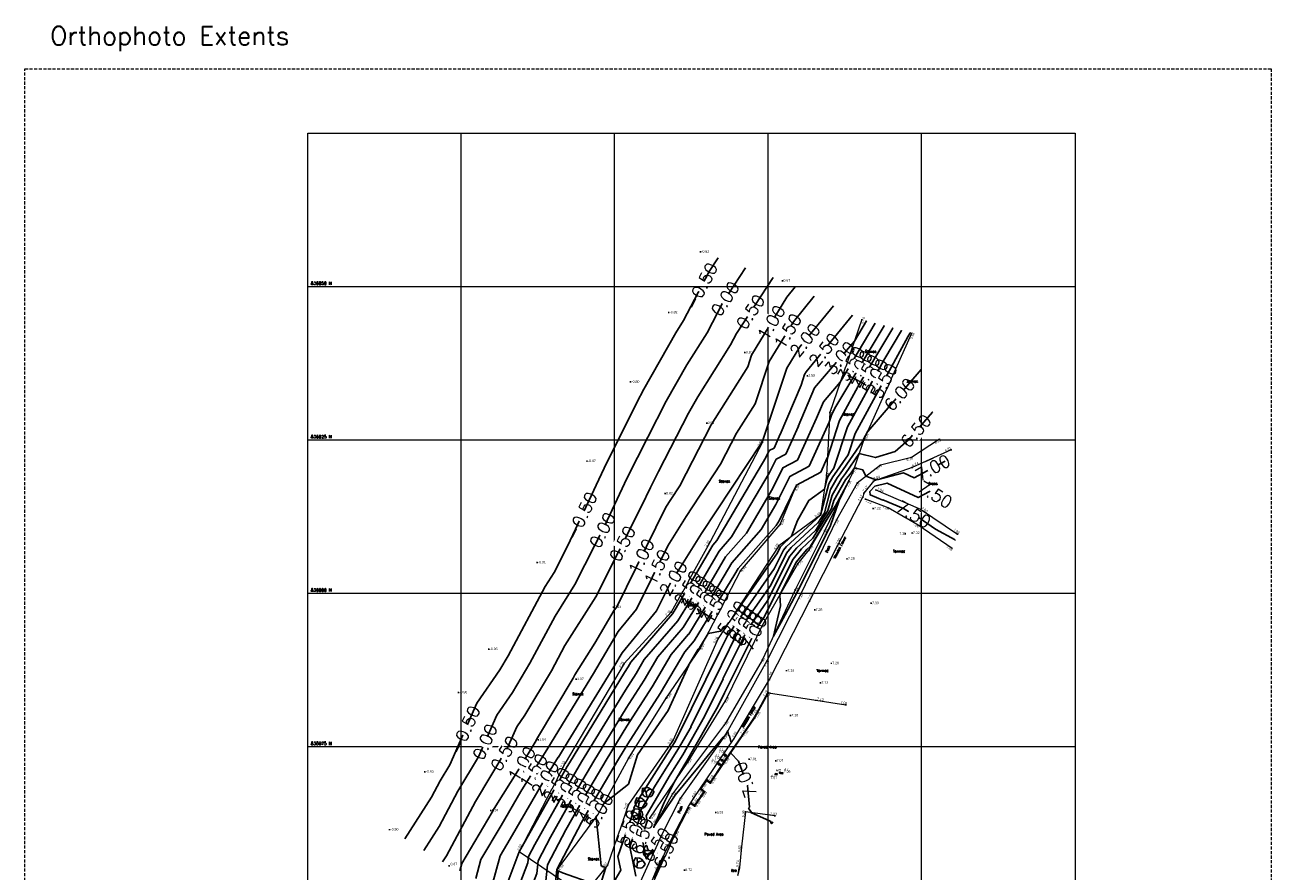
# Model space of a CAD drawing. Header units: metres. Extents: x 560229 to 560896, y 835884 to 837467.
# Tile 2 of 7: x 560229 to 560432, y 835955 to 836093. Entities that reach past the tile are written whole.
import ezdxf
from ezdxf.lldxf.tags import DXFTag

# ---------------------------------------------------------------- set-up
doc = ezdxf.new("R2010")
doc.units = ezdxf.units.M
doc.header["$PDMODE"] = 2
doc.header["$PDSIZE"] = 0.1
doc.linetypes.add('DASHED', pattern=[0.75, 0.5, -0.25])
doc.layers.get('0').update_dxf_attribs({"lineweight": 9})
for name, color, linetype, lineweight in [('Access Junction', 6, 'Continuous', 9), ('Contour_Line', 8, 'Continuous', 9), ('Contour_Text', 8, 'Continuous', 9), ('Elev Surface', 5, 'Continuous', 9), ('Fence', 2, 'Continuous', 9), ('Gate', 2, 'Continuous', 9), ('Grid', 8, 'Continuous', 9), ('Ortho', 7, 'DASHED', 9), ('Path', 7, 'DASHED', 9), ('Surface Change', 8, 'Continuous', 9), ('Text', 7, 'Continuous', 9), ('Topo_Point', 7, 'Continuous', 9), ('Water_Drinkable', 4, 'Continuous', 9)]:
    doc.layers.add(name, color=color, linetype=linetype, lineweight=lineweight)
for name, color, linetype, lineweight, true_color in [('Bank Bottom', 7, 'Continuous', 9, 0xffa500), ('Bank Top', 7, 'Continuous', 9, 0xc7c074), ('Water Main', 4, 'Continuous', 0, 0x00ffff)]:
    doc.layers.add(name, color=color, linetype=linetype, lineweight=lineweight, true_color=true_color)
doc.layers.add('Boulder', color=42, linetype='Continuous')
doc.styles.add('0.3mm', font='micross.ttf', dxfattribs={"height": 0.5})
doc.styles.add('GOST Italic', font='GOST_Common Italic.ttf', dxfattribs={"height": 0.3})
doc.styles.get("Standard").update_dxf_attribs({"font": 'simplex.shx'})
doc.styles.add('titre', font='isocpeui.ttf', dxfattribs={"width": 0.99})
tags = doc.linetypes.add('Dashed 3-1', pattern=[2, 1.5, -0.5]).pattern_tags.tags
tags[6:7] = [DXFTag(74, 4), DXFTag(75, 0), DXFTag(340, '0'), DXFTag(46, 1.0), DXFTag(50, 0.0), DXFTag(44, 0.0), DXFTag(45, 0.0)]
tags[4:5] = [DXFTag(74, 4), DXFTag(75, 0), DXFTag(340, '0'), DXFTag(46, 1.0), DXFTag(50, 0.0), DXFTag(44, 0.0), DXFTag(45, 0.0)]

# ---------------------------------------------------------------- blocks, each defined once
blk = doc.blocks.new('Armstrong Junction-Small Box')
at = {"color": 0}
for p, q in [((-0.5, 0.5), (0.5, 0.5)), ((-0.5, -0.5), (-0.5, 0.5)), ((0.5, 0.5), (0.5, -0.5)), ((0.5, -0.5), (-0.5, -0.5))]:
    blk.add_line(p, q, dxfattribs=at)
blk = doc.blocks.new('WM')
at = {"layer": 'Water_Drinkable', "color": 4}
for p, q in [((-0.14, 0.02), (0.02, 0.14)), ((-0.02, -0.14), (-0.14, 0.02)), ((0.14, -0.02), (-0.14, 0.02)), ((0.02, 0.14), (-0.02, -0.14)), ((0.02, 0.14), (0.14, -0.02)), ((-0.02, -0.14), (0.14, -0.02))]:
    blk.add_line(p, q, dxfattribs=at)
blk = doc.blocks.new('Gate 2')
at = {"layer": 'Gate'}
for p, q in [((0, -0.09), (0, 0.09)), ((0, 0.09), (0.19, 0.09)), ((3.19, 0.09), (0.19, -0.09)), ((0.19, 0.09), (3.19, -0.09)), ((0.19, 0.09), (0.19, -0.09)), ((3.19, 0.09), (3.19, -0.09)), ((3.38, 0.09), (3.19, 0.09)), ((3.38, -0.09), (3.38, 0.09)), ((0.19, -0.09), (0, -0.09)), ((3.19, -0.09), (3.38, -0.09))]:
    blk.add_line(p, q, dxfattribs=at)

msp = doc.modelspace()

# ---------------------------------------------------------------- linework, layer by layer
at = {"layer": 'Bank Top'}
msp.add_lwpolyline([(560337.57, 835965.77), (560338.04, 835965.45), (560339.51, 835967.62), (560338.94, 835968.01)], dxfattribs=at)
at = {"layer": 'Boulder'}
for points in [[(560330.89, 835966.88), (560330.43, 835966.75), (560329.96, 835966.86, -0.192633), (560329.68, 835967.05), (560329.53, 835967.28, -0.166228), (560329.46, 835967.57), (560329.52, 835968.17), (560330.18, 835968.32, -0.185004), (560330.5, 835968.28), (560330.96, 835968.03), (560331.29, 835967.84, -0.365421), (560331.36, 835967.62), (560331.19, 835967.15, -0.237385)], [(560329.48, 835964.99), (560329, 835965.02), (560328.59, 835965.29, -0.192633), (560328.4, 835965.57), (560328.34, 835965.83, -0.166228), (560328.37, 835966.12), (560328.63, 835966.67), (560329.31, 835966.59, -0.185004), (560329.59, 835966.44), (560329.94, 835966.05), (560330.18, 835965.76, -0.365421), (560330.18, 835965.52), (560329.85, 835965.14, -0.237385)], [(560328.43, 835964.84), (560328.9, 835964.81), (560329.31, 835964.54, -0.192633), (560329.5, 835964.26), (560329.56, 835963.99, -0.166228), (560329.53, 835963.7), (560329.28, 835963.16), (560328.6, 835963.24, -0.185004), (560328.31, 835963.39), (560327.97, 835963.78), (560327.73, 835964.07, -0.365421), (560327.73, 835964.3), (560328.05, 835964.68, -0.237385)], [(560331.42, 835958.57), (560331.38, 835958.09), (560331.11, 835957.69, -0.192633), (560330.84, 835957.5), (560330.57, 835957.44, -0.166228), (560330.28, 835957.47), (560329.73, 835957.72), (560329.81, 835958.4, -0.185004), (560329.96, 835958.69), (560330.36, 835959.03), (560330.65, 835959.27, -0.365421), (560330.88, 835959.27), (560331.26, 835958.94, -0.237385)], [(560329.23, 835955.19), (560328.75, 835955.23), (560328.35, 835955.5, -0.192633), (560328.16, 835955.77), (560328.1, 835956.04, -0.166228), (560328.13, 835956.33), (560328.38, 835956.88), (560329.06, 835956.79, -0.185004), (560329.35, 835956.65), (560329.69, 835956.25), (560329.93, 835955.96, -0.365421), (560329.93, 835955.73), (560329.61, 835955.35, -0.237385)]]:
    msp.add_lwpolyline(points, format="xyb", close=True, dxfattribs=at)
for points in [[(560330.28, 835966.78), (560330.07, 835967.64, 0.069113), (560330.05, 835967.69), (560329.75, 835968.22)], [(560330.81, 835968.11), (560330.35, 835967.84, 0.328864), (560330.14, 835967.34)], [(560328.87, 835965.11), (560328.97, 835965.99, 0.069113), (560328.97, 835966.04), (560328.86, 835966.64)], [(560329.82, 835966.18), (560329.3, 835966.07, 0.328864), (560328.93, 835965.68)], [(560328.08, 835963.65), (560328.61, 835963.75, 0.328864), (560328.97, 835964.15)], [(560329.03, 835964.72), (560328.94, 835963.84, 0.069113), (560328.94, 835963.79), (560329.04, 835963.18)], [(560331.3, 835957.96), (560330.42, 835958.06, 0.069113), (560330.37, 835958.06), (560329.76, 835957.95)], [(560330.23, 835958.92), (560330.33, 835958.39, 0.328864), (560330.72, 835958.03)], [(560328.62, 835955.31), (560328.72, 835956.19, 0.069113), (560328.72, 835956.24), (560328.62, 835956.85)], [(560329.58, 835956.38), (560329.05, 835956.28, 0.328864), (560328.69, 835955.89)]]:
    msp.add_lwpolyline(points, format="xyb", dxfattribs=at)
at = {"layer": 'Contour_Line', "linetype": 'Continuous', "lineweight": -3}
for points in [[(560290.81, 835959.96), (560295.16, 835966.76), (560296.57, 835969.43), (560298.13, 835972.02), (560302.56, 835982.06), (560306.32, 835987.53), (560307.66, 835989.78), (560313.69, 836001.07), (560315.15, 836003.39), (560317.32, 836007.67), (560323.29, 836020.37), (560328.64, 836031.06), (560329.77, 836033.25), (560334.95, 836042.42), (560336.24, 836044.47), (560340.4, 836052.42), (560341.85, 836054.63)], [(560346.34, 836053.05), (560342.62, 836047.38), (560340.06, 836042.46), (560336.74, 836037.21), (560333.4, 836031.29), (560330.38, 836025.45), (560327.06, 836018.81), (560323.35, 836010.92), (560318.53, 836001.41), (560315.29, 835996.27), (560311.19, 835988.58), (560308.35, 835983.82), (560305.81, 835980.13), (560302.82, 835973.35), (560299.44, 835967.75), (560296.39, 835961.97), (560293.89, 835958.08)], [(560350.83, 836051.46), (560344.85, 836042.34), (560343.87, 836040.45), (560338.53, 836031.99), (560337.03, 836029.33), (560332.12, 836019.84), (560330.82, 836017.25), (560329.37, 836014.17), (560321.91, 835999.43), (560316.9, 835991.47), (560314.71, 835987.37), (560310.38, 835980.12), (560309.06, 835978.2), (560307.51, 835974.68), (560302.31, 835966.07), (560297.62, 835957.19), (560296.98, 835956.2)], [(560299.76, 835954.74), (560300.09, 835955.97), (560305.02, 835964.33), (560305.36, 835964.92), (560309.48, 835971.5), (560312.19, 835976), (560312.31, 835976.27), (560312.41, 835976.41), (560318.24, 835986.16), (560318.51, 835986.67), (560321.78, 835991.86), (560324.91, 835997.24), (560325.28, 835997.69), (560333.35, 836014), (560334.14, 836015.25), (560335.62, 836017.51), (560340.74, 836027.46), (560346.69, 836036.91), (560347.32, 836038.81), (560353.06, 836048.25), (560354.42, 836049.92)], [(560302.38, 835953.51), (560303.21, 835956.58), (560306.5, 835962.16), (560309.71, 835967.69), (560314.13, 835974.75), (560314.13, 835974.75), (560318.12, 835981.32), (560321.57, 835986.91), (560321.58, 835986.91), (560325.57, 835993.75), (560328.55, 835997.41), (560333.66, 836007.73), (560336.66, 836012.48), (560342.26, 836021.02), (560344.86, 836026.07), (560347.87, 836030.86), (560350.19, 836037.75), (560354.11, 836044.2), (560357.53, 836048.39)], [(560305, 835952.27), (560306.34, 835957.2), (560307.98, 835959.99), (560314.06, 835970.45), (560315.82, 835973.27), (560315.83, 835973.27), (560317.41, 835975.88), (560324.87, 835987.98), (560324.89, 835987.98), (560326.22, 835990.26), (560331.83, 835997.13), (560333.97, 836001.46), (560339.17, 836009.71), (560348.9, 836024.52), (560348.97, 836024.67), (560349.06, 836024.8), (560353.06, 836036.69), (560355.16, 836040.15), (560360.65, 836046.85)], [(560307.14, 835951.74), (560309.45, 835957.82), (560317.28, 835971.76), (560317.62, 835972.34), (560326.61, 835987.08), (560327.19, 835987.99), (560327.63, 835988.73), (560334.44, 835996.62), (560334.44, 835996.62), (560334.88, 835997.33), (560340.97, 836007.82), (560341.62, 836008.56), (560349.63, 836022.12), (560350.19, 836023.25), (560350.19, 836023.25), (560350.96, 836023.66), (560351.98, 836025.9), (560351.96, 836025.89), (560355.36, 836033.92), (560355.93, 836035.62), (560356.22, 836036.1), (560363.76, 836045.32)], [(560309.12, 835951.47), (560310.88, 835956.07), (560310.99, 835957.11), (560311.99, 835959.02), (560318.26, 835970.2), (560319.61, 835972.49), (560326.74, 835984.17), (560328.5, 835986.91), (560329.82, 835989.17), (560335.31, 835995.52), (560335.31, 835995.52), (560337.3, 835998.77), (560342.01, 836006.86), (560344.04, 836009.17), (560350.18, 836019.56), (560351.3, 836021.84), (560351.3, 836021.84), (560352.87, 836022.67), (560354.93, 836027.2), (560354.92, 836027.19), (560357.58, 836033.49), (560364.06, 836041.09), (560364.07, 836041.1), (560366.02, 836044.38), (560366.01, 836044.38), (560366.01, 836044.38), (560366.01, 836044.38)], [(560367.45, 836043.99), (560361.75, 836034.41), (560361.74, 836034.37), (560359, 836031.16), (560357.87, 836028.5), (560357.88, 836028.5), (560354.77, 836021.68), (560352.41, 836020.44), (560352.42, 836020.43), (560350.73, 836017.01), (560346.47, 836009.78), (560343.04, 836005.91), (560339.73, 836000.21), (560336.18, 835994.42), (560336.18, 835994.42), (560332.02, 835989.6), (560329.81, 835985.83), (560326.87, 835981.26), (560321.61, 835972.64), (560319.25, 835968.63), (560314.53, 835960.22), (560312.52, 835956.4), (560312.3, 835954.33), (560311.11, 835951.19)], [(560368.87, 836043.6), (560368.88, 836043.6), (560368.87, 836043.6), (560368.88, 836043.6), (560361.05, 836030.43), (560360.37, 836029.18), (560360.37, 836029.18), (560360.38, 836029.17), (560359.95, 836027.89), (560359.95, 836027.88), (560356.68, 836020.69), (560353.53, 836019.03), (560353.53, 836019.02), (560351.28, 836014.45), (560348.89, 836010.4), (560344.08, 836004.95), (560342.15, 836001.65), (560337.06, 835993.32), (560337.05, 835993.32), (560334.21, 835990.03), (560331.13, 835984.75), (560327, 835978.35), (560323.6, 835972.79), (560320.23, 835967.07), (560317.06, 835961.43), (560314.05, 835955.7), (560313.72, 835952.59)], [(560370.3, 836043.21), (560370.31, 836043.2), (560370.3, 836043.21), (560370.3, 836043.21), (560364.96, 836034.21), (560361.65, 836028.13), (560361.65, 836028.13), (560361.65, 836028.13), (560359.65, 836022.05), (560359.64, 836022.04), (560358.58, 836019.7), (560354.64, 836017.62), (560354.65, 836017.61), (560354.59, 836017.5), (560351.83, 836011.9), (560351.31, 836011.01), (560345.11, 836004), (560344.58, 836003.09), (560337.93, 835992.22), (560337.93, 835992.22), (560336.41, 835990.46), (560332.44, 835983.67), (560327.13, 835975.44), (560325.6, 835972.94), (560321.22, 835965.51), (560319.6, 835962.63), (560315.59, 835954.99), (560315.37, 835952.91)], [(560371.73, 836042.82), (560371.74, 836042.81), (560371.73, 836042.81), (560371.73, 836042.81), (560368.86, 836037.98), (560362.93, 836027.09), (560362.92, 836027.09), (560362.93, 836027.09), (560360.71, 836020.36), (560359.95, 836019.27), (560359.85, 836019.14), (560359.63, 836018.75), (560359.16, 836016.97), (560356.62, 836015.13), (560356.63, 836015.13), (560354.78, 836011.84), (560354.79, 836011.84), (560353.83, 836009.27), (560352.1, 836007.69), (560352.1, 836007.69), (560351.97, 836007.52), (560351.51, 836006.6), (560343.43, 835995.01), (560343.33, 835994.86), (560343.35, 835994.89), (560342.26, 835993.8), (560340.21, 835993.42), (560340.21, 835993.43), (560338.8, 835991.12), (560338.8, 835991.12), (560338.6, 835990.9), (560337, 835988.15), (560337.08, 835988.27), (560333.72, 835980.87), (560328.73, 835973.67), (560327.24, 835968.9), (560323.2, 835965.65), (560323.17, 835965.59), (560322.2, 835963.94), (560322.14, 835963.83), (560321.96, 835963.5), (560321.96, 835963.5), (560321.97, 835963.51), (560322.78, 835955.58), (560323.56, 835955.31), (560323.56, 835955.31), (560321.98, 835950.3)], [(560373.16, 836042.43), (560373.17, 836042.42), (560373.16, 836042.42), (560373.16, 836042.42), (560372.77, 836041.76), (560364.2, 836026.04), (560364.2, 836026.04), (560364.2, 836026.04), (560363.05, 836022.55), (560360.84, 836019.35), (560360.55, 836018.97), (560359.89, 836017.84), (560358.56, 836012.74), (560358.57, 836012.74), (560358.53, 836012.68), (560358.53, 836012.69), (560352.94, 836007.58), (560352.94, 836007.58), (560352.49, 836007.03), (560350.96, 836003.96), (560343.36, 835993.05), (560342.12, 835990.55), (560342.12, 835990.54), (560335.24, 835976.57), (560335.26, 835976.59), (560334.74, 835975.68), (560329.29, 835967.04), (560328.11, 835965.02), (560328.11, 835965.02), (560328.11, 835965.02), (560328.16, 835964.75), (560325.53, 835957.06), (560325.53, 835957.06), (560325.98, 835954.84), (560325.98, 835954.84), (560324, 835951.46)], [(560375, 836036.41), (560374.94, 836036.47), (560374.94, 836036.47), (560366.23, 836026.36), (560366.23, 836026.38), (560365.48, 836025), (560365.48, 836025), (560365.48, 836025), (560365.39, 836024.74), (560361.73, 836019.43), (560361.24, 836018.8), (560360.15, 836016.92), (560359.16, 836013.1), (560359.16, 836013.1), (560358.12, 836011.43), (560358.12, 836011.44), (560353.78, 836007.47), (560353.78, 836007.47), (560353.02, 836006.53), (560350.42, 836001.32), (560344.97, 835993.51), (560342.39, 835988.29), (560342.39, 835988.28), (560337.43, 835978.23), (560337.45, 835978.24), (560335.42, 835974.67), (560331.67, 835968.73), (560329.12, 835964.36), (560329.12, 835964.36), (560329.12, 835964.36), (560329.23, 835963.79), (560327.48, 835958.66), (560327.48, 835958.66), (560328.45, 835953.88)], [(560376.76, 836029.52), (560376.76, 836029.52), (560372.87, 836025.01), (560370.71, 836023.07), (560367.47, 836022.1), (560364.86, 836022.75), (560364.86, 836022.76), (560364.86, 836022.76), (560362.62, 836019.51), (560361.94, 836018.62), (560360.42, 836016), (560359.75, 836013.45), (560359.75, 836013.45), (560357.71, 836010.18), (560357.71, 836010.19), (560354.62, 836007.36), (560354.62, 836007.36), (560353.54, 836006.03), (560349.87, 835998.68), (560346.59, 835993.96), (560342.65, 835986.02), (560342.66, 835986.02), (560339.63, 835979.88), (560339.64, 835979.89), (560336.1, 835973.67), (560334.05, 835970.42), (560330.13, 835963.71), (560330.13, 835963.71), (560330.13, 835963.71), (560330.3, 835962.83), (560329.43, 835960.26), (560329.43, 835960.27), (560330.16, 835956.69), (560332.27, 835959.74), (560332.44, 835959.14), (560332.44, 835959.12), (560333.78, 835958.92), (560333.78, 835958.92), (560332.63, 835956.4), (560332.63, 835956.39), (560331.38, 835953.53)], [(560378.85, 836021.49), (560373.8, 836018.8), (560373.8, 836018.79), (560372.06, 836019.6), (560372.06, 836019.6), (560367.91, 836018.53), (560367.29, 836018.55), (560367.3, 836018.59), (560365.94, 836019.05), (560365.45, 836020.08), (560365.44, 836020.08), (560364.08, 836020.41), (560364.08, 836020.42), (560364.07, 836020.41), (560363.51, 836019.59), (560362.63, 836018.45), (560360.68, 836015.08), (560360.35, 836013.81), (560360.35, 836013.81), (560357.3, 836008.94), (560357.3, 836008.94), (560355.46, 836007.25), (560355.45, 836007.25), (560354.07, 836005.53), (560349.32, 835996.03), (560348.2, 835994.42), (560342.92, 835983.76), (560342.92, 835983.76), (560341.83, 835981.53), (560341.83, 835981.54), (560336.77, 835972.66), (560336.43, 835972.11), (560334.82, 835969.35), (560333.03, 835965.78), (560331.37, 835961.87), (560331.39, 835961.9), (560334.84, 835967.07), (560334.85, 835967.07), (560334.84, 835967.08), (560342.68, 835976.54), (560343.15, 835977.1), (560343.45, 835977.6), (560343.44, 835977.43), (560343.59, 835976.8), (560343.71, 835976.73), (560343.99, 835975.61)], [(560377.7, 836015.76), (560376.31, 836016.59), (560374.43, 836015.59), (560374.43, 836015.58), (560369.39, 836017.95), (560369.39, 836017.95), (560367.4, 836017.44), (560366.58, 836016.56), (560366.58, 836016.56), (560366.64, 836016.02), (560368.71, 836015.18), (560368.71, 836015.19), (560372.04, 836013.81), (560374.62, 836012.3), (560374.63, 836012.3), (560374.62, 836012.29), (560377.28, 836010.45), (560380.49, 836008.69), (560380.49, 836008.69), (560380.49, 836008.69)], [(560343.91, 835973.9), (560345.18, 835972.62), (560346.62, 835968.65), (560346.95, 835965.13), (560346.81, 835964.95), (560347.29, 835964.23), (560347.19, 835964.24), (560350.22, 835962.89), (560350.2, 835962.87), (560350.46, 835962.77), (560350.43, 835962.63), (560350.53, 835962.48), (560350.58, 835962.48), (560350.78, 835962.72)], [(560315.68, 835952.87), (560315.78, 835954.77), (560315.78, 835954.77), (560316.52, 835954.43), (560321.44, 835952.71), (560321.45, 835952.72), (560321.05, 835951.45), (560322.08, 835948.82)]]:
    msp.add_lwpolyline(points, dxfattribs=at)
for points in [[(560367.44, 836043.99), (560367.44, 836043.99)], [(560352.77, 835996.48), (560354.8, 836000.26), (560354.8, 836000.26), (560357.6, 836005.87), (560360.17, 836011.01), (560361.52, 836014.93), (560360.94, 836014.17), (560360.94, 836014.16), (560360.94, 836014.16), (560360.94, 836014.16), (560360.94, 836014.16), (560356.89, 836007.69), (560356.89, 836007.69), (560356.29, 836007.14), (560356.29, 836007.14), (560354.59, 836005.04), (560351.91, 835999.66), (560351.91, 835999.66), (560352.02, 835997.94), (560352.02, 835997.93), (560350.86, 835993.02), (560352.77, 835996.48)]]:
    msp.add_lwpolyline(points, close=True, dxfattribs=at)
at = {"layer": 'Fence', "linetype": 'Continuous', "ltscale": 0.5}
msp.add_lwpolyline([(560351.12, 835963.72), (560346.33, 835964.36), (560345.68, 835958.66), (560345.32, 835955.28)], dxfattribs=at)
at = {"layer": 'Grid'}
for p, q in [((560325, 835925), (560325, 836075)), ((560350, 835925), (560350, 836075)), ((560375, 835925), (560375, 836075)), ((560275, 836025), (560400, 836025)), ((560275, 836000), (560400, 836000)), ((560275, 835975), (560400, 835975))]:
    msp.add_line(p, q, dxfattribs=at)
at = {"layer": 'Grid', "flags": 128}
msp.add_lwpolyline([(560400, 836075), (560400, 835925), (560275, 835925), (560275, 836075)], close=True, dxfattribs=at)
at = {"layer": 'Surface Change', "linetype": 'Continuous'}
msp.add_lwpolyline([(560350.07, 835983.77), (560357.79, 835982.54), (560362.68, 835981.79)], dxfattribs=at)
at = {"layer": 'Topo_Point'}
for p in [(560338.97, 836055.65), (560352.36, 836050.93), (560333.8, 836045.76), (560365.27, 836044.58), (560373.39, 836042.36), (560346.23, 836039.21), (560356.39, 836035.45), (560327.6, 836034.43), (560360.04, 836029.45), (560340, 836027.72), (560349.09, 836024.63), (560365.58, 836024.92), (560377.92, 836025.08), (560379.82, 836023.38), (560320.5, 836021.52), (560368.29, 836020.88), (560373.36, 836022.12), (560359.5, 836019.23), (560363.81, 836019.61), (560373.47, 836020.47), (560354.64, 836017.62), (560363.15, 836018.32), (560364.52, 836017.93), (560367.17, 836018.27), (560367.57, 836016.82), (560333.23, 836016.25), (560365.44, 836015.65), (560365.62, 836016.31), (560365.85, 836015.35), (560358.54, 836012.73), (560360.94, 836014.16), (560367.11, 836013.81), (560369.58, 836013.92), (560374.81, 836013.68), (560351.99, 836011.18), (560361.16, 836011.93), (560374.46, 836011.08), (560359.2, 836010.1), (560372.36, 836009.68), (560373.45, 836009.81), (560380.85, 836009.64), (560340.48, 836008.27), (560351.74, 836007.74), (560356.7, 836007.09), (560361.33, 836007.7), (560379.96, 836007.27), (560312.37, 836005.01), (560354.85, 836004.79), (560362.86, 836005.6), (560345.5, 836003.64), (560354.39, 836000.54), (560355.34, 835999.89), (560356.75, 835998.72), (560366.8, 835998.36), (560324.82, 835997.73), (560334.2, 835996.92), (560357.6, 835997.27), (560349.04, 835994.66), (560341.87, 835992.63), (560304.49, 835990.87), (560338.93, 835990.96), (560326.54, 835988.52), (560349.02, 835989.07), (560349.78, 835988.95), (560360.3, 835988.57), (560353.01, 835987.38), (560318.73, 835985.99), (560350.22, 835985.95), (560358.55, 835985.38), (560299.57, 835983.83), (560333.38, 835982.89), (560343.07, 835982.47), (560349.97, 835983.83), (560350.07, 835983.77), (560357.79, 835982.54), (560353.67, 835980.07), (560362.68, 835981.79), (560343.04, 835978.84), (560347.78, 835979.79), (560347.86, 835979.69), (560312.57, 835976.11), (560334.51, 835976.03), (560343.15, 835977.07), (560344.45, 835976.29), (560345.75, 835976.82), (560345.84, 835976.74), (560316.95, 835972.29), (560327.24, 835973.06), (560336.91, 835972.45), (560342.03, 835972.14), (560342.5, 835972.75), (560342.65, 835972.26), (560342.74, 835972.18), (560343.01, 835973.59), (560346.91, 835972.93), (560351.24, 835972.7), (560294.1, 835970.88), (560351.31, 835970.51), (560351.94, 835970.75), (560352.2, 835970.67), (560338.94, 835968.01), (560339.03, 835968.12), (560340.02, 835969.44), (560340.09, 835969.57), (560340.59, 835969.22), (560340.63, 835969.05), (560334.45, 835967.32), (560335.69, 835966.56), (560337.57, 835965.77), (560337.84, 835966.53), (560339.51, 835967.62), (560339.67, 835967.63), (560304.84, 835964.59), (560322.24, 835963.88), (560327.24, 835965.58), (560337.1, 835965.01), (560337.48, 835965.68), (560338.04, 835965.45), (560338.07, 835965.28), (560341.46, 835964.24), (560346.33, 835964.36), (560351.12, 835963.72), (560330.74, 835963.32), (560331.37, 835961.87), (560288.34, 835961.46), (560332.64, 835960.54), (560334.66, 835960.23), (560309.45, 835957.82), (560345.68, 835958.66), (560298.03, 835955.56), (560323.86, 835955.68), (560315.68, 835954.95), (560331.83, 835954.87), (560336.37, 835954.88), (560345.32, 835955.28)]:
    msp.add_point(p, dxfattribs=at)

# ---------------------------------------------------------------- block references
at = {"extrusion": (0.003139, -0.003846, 0.999988), "xscale": 0.3712594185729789, "yscale": 0.3712594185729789, "zscale": 0.3712594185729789, "rotation": 258.4375686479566}
msp.add_blockref('Gate 2', (560342.56, 835955.86, -1456.33), dxfattribs=at)
at = {"layer": 'Access Junction', "linetype": 'Continuous', "lineweight": -3, "xscale": 0.300000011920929, "yscale": 0.300000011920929}
for p, rotation in [((560342.03, 835972.14), 55.88620800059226), ((560342.5, 835972.75), 55.88620800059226), ((560343.01, 835973.59), 55.88620800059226), ((560351.31, 835970.51), 351.7078902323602), ((560352.2, 835970.67), 350.5569615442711)]:
    msp.add_blockref('Armstrong Junction-Small Box', p, dxfattribs=dict(at, rotation=rotation))
at = {"layer": 'Water Main', "rotation": 225.0607219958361}
msp.add_blockref('WM', (560351.94, 835970.75), dxfattribs=at)

# ---------------------------------------------------------------- texts
at = {"layer": 'Elev Surface', "style": '0.3mm'}
for s, p in [('-0.82', (560339.12, 836055.5)), ('0.67', (560352.51, 836050.78)), ('-0.82', (560333.95, 836045.61)), ('0.81', (560346.38, 836039.06)), ('2.58', (560356.54, 836035.3)), ('-0.80', (560327.75, 836034.28)), ('0.91', (560340.15, 836027.57)), ('-0.87', (560320.65, 836021.37)), ('0.82', (560333.38, 836016.1)), ('7.22', (560367.26, 836013.66)), ('7.35', (560371.39, 836009.53)), ('7.32', (560373.6, 836009.66)), ('-0.91', (560312.52, 836004.86)), ('7.29', (560363.01, 836005.45)), ('7.33', (560366.95, 835998.21)), ('0.93', (560324.97, 835997.58)), ('7.26', (560357.75, 835997.12)), ('-0.95', (560304.64, 835990.72)), ('7.26', (560360.45, 835988.42)), ('1.07', (560318.88, 835985.84)), ('7.15', (560353.16, 835987.23)), ('-0.96', (560299.72, 835983.68)), ('7.18', (560358.7, 835985.23)), ('7.10', (560353.82, 835979.92)), ('1.04', (560312.72, 835975.96)), ('7.08', (560341.96, 835973.97)), ('7.08', (560340.71, 835972.26)), ('7.08', (560341.29, 835972.99)), ('7.01', (560347.06, 835972.78)), ('7.07', (560351.39, 835972.55)), ('-0.93', (560294.25, 835970.73)), ('7.07', (560350.38, 835969.69)), ('7.06', (560352.56, 835970.74)), ('0.94', (560304.99, 835964.44)), ('6.93', (560341.61, 835964.09)), ('-0.90', (560288.49, 835961.31)), ('0.67', (560298.25, 835955.66)), ('6.72', (560336.52, 835954.73))]:
    msp.add_text(s, height=0.4, dxfattribs=at).set_placement(p)
for s, rotation, p in [('2.74', 70.9058, (560365.45, 836043.89)), ('5.58', 65.8824, (560373.43, 836041.36)), ('3.87', 86.974, (560360.44, 836028.8)), ('2.01', 62.2341, (560348.61, 836023.88)), ('6.04', 65.8824, (560365.97, 836024.89)), ('6.82', 32.9838, (560377.34, 836024.28)), ('6.81', 24.5735, (560378.88, 836023.07)), ('7.17', 71.5044, (560364.2, 836019.59)), ('6.70', 38.1145, (560367.77, 836020.04)), ('6.74', 13.6666, (560372.59, 836021.52)), ('6.74', 24.5735, (560373.56, 836020.6)), ('4.74', 81.6446, (560359.83, 836018.55)), ('7.04', 19.2389, (560367.25, 836018.46)), ('4.50', 67.6169, (560354.69, 836016.58)), ('7.38', 64.329, (560363.11, 836017.27)), ('7.18', 60.7431, (560364.39, 836016.93)), ('7.17', 51.8076, (560365.65, 836016.46)), ('7.84', -23.4489, (560367.71, 836016.88)), ('7.50', 62.2381, (560361.09, 836013.71)), ('7.17', 62.6332, (560364.96, 836014.93)), ('7.21', 339.1249, (560365.82, 836014.91)), ('5.48', 36.3004, (560357.78, 836012.3)), ('7.24', 339.1249, (560368.59, 836013.9)), ('7.80', -33.7935, (560374.94, 836013.74)), ('4.64', 67.6169, (560352.34, 836011.04)), ('7.68', 63.2712, (560359.26, 836009.41)), ('7.32', 64.198, (560361.09, 836010.93)), ('7.24', 329.8175, (560373.48, 836011.2)), ('7.83', -33.7935, (560380.15, 836010.24)), ('2.26', 61.0023, (560339.98, 836007.53)), ('7.30', 62.6332, (560361.33, 836007.85)), ('4.79', 56.8396, (560351.18, 836007.02)), ('7.74', 59.0565, (560356.85, 836006.64)), ('7.01', 325.2142, (560378.99, 836007.45)), ('4.69', 49.3301, (560345.81, 836003.43)), ('7.75', 51.1881, (560355, 836004.34)), ('7.69', 64.9036, (560354.47, 835999.85)), ('7.25', 63.0754, (560355.25, 835998.89)), ('7.27', 63.0063, (560356.76, 835998.87)), ('2.36', 47.6805, (560333.5, 835996.23)), ('7.26', 60.1686, (560349.19, 835994.21)), ('5.04', 66.0913, (560341.44, 835991.81)), ('5.07', 62.5818, (560339.24, 835990.75)), ('2.25', 59.4069, (560326.02, 835987.78)), ('7.40', 59.7254, (560349.03, 835988.39)), ('7.15', 60.8387, (560349.66, 835987.95)), ('7.16', 62.9271, (560350.23, 835986.1)), ('7.19', 61.5884, (560349.47, 835983.08)), ('4.86', 55.4917, (560333.69, 835982.69)), ('7.28', 63.9163, (560343.22, 835982.02)), ('7.08', 61.438, (560349.98, 835982.83)), ('7.13', -8.7313, (560357.95, 835982.59)), ('7.06', -8.7313, (560361.78, 835982.01)), ('7.14', 61.5884, (560347.77, 835979.93)), ('7.05', 61.438, (560348.27, 835979.63)), ('7.32', 53.2807, (560342.96, 835978.18)), ('7.12', 55.5275, (560345.76, 835976.99)), ('5.33', 55.1576, (560333.91, 835975.31)), ('6.99', 54.6228, (560342.94, 835976.08)), ('7.01', 59.1295, (560344.43, 835976.4)), ('7.02', 55.644, (560346.23, 835976.62)), ('2.33', 62.6209, (560316.47, 835971.54)), ('4.91', 57.9886, (560327.62, 835972.88)), ('7.10', 58.406, (560337.06, 835972)), ('7.08', 55.8219, (560342.65, 835972.42)), ('6.99', 55.8221, (560343.13, 835972.11)), ('7.04', 55.9463, (560340.56, 835969.32)), ('6.95', 55.9647, (560341.01, 835968.92)), ('7.05', 55.9453, (560338.94, 835966.94)), ('6.86', 52.9107, (560339.36, 835967.96)), ('5.07', 71.1367, (560326.85, 835964.73)), ('7.12', 60.5747, (560334.47, 835966.63)), ('6.74', 63.1073, (560335.6, 835965.55)), ('6.82', 55.8862, (560337.85, 835966.65)), ('7.02', 55.9453, (560338.05, 835965.5)), ('6.92', 55.6595, (560338.43, 835965.17)), ('6.93', 55.6595, (560339.5, 835966.66)), ('5.02', 61.4449, (560322.63, 835963.7)), ('6.80', 55.9703, (560331.14, 835963.19)), ('6.90', 62.9113, (560337.05, 835964.05)), ('6.99', 83.5112, (560346.11, 835963.47)), ('7.03', 352.4444, (560350.31, 835963.93)), ('7.00', 60.5747, (560331.35, 835962.09)), ('6.54', 65.3476, (560332.58, 835959.53)), ('6.80', 62.9113, (560335.04, 835960.17)), ('2.50', 62.6209, (560309.42, 835957.99)), ('6.83', 83.9406, (560345.47, 835957.77)), ('4.53', 53.7157, (560316.07, 835954.76)), ('5.07', 50.8479, (560323.15, 835955.08)), ('6.38', 62.72, (560331.83, 835955)), ('6.73', 83.9406, (560345.16, 835955.35))]:
    msp.add_text(s, height=0.4, rotation=rotation, dxfattribs=at).set_placement(p)
at = {"layer": 'Grid'}
for s, p in [('836050 N', (560275.5, 836050.25)), ('836025 N', (560275.5, 836025.25)), ('836000 N', (560275.5, 836000.25)), ('835975 N', (560275.5, 835975.25))]:
    msp.add_text(s, height=0.5, dxfattribs=at).set_placement(p)
at = {"layer": 'Ortho'}
msp.add_text('Orthophoto Extents', height=3, dxfattribs=at).set_placement((560233.02, 836089.36))
at = {"layer": 'Text'}
for s, p in [('Stones', (560365.8, 836039.2)), ('Stones', (560372.59, 836034.32)), ('Stones', (560362.26, 836028.96)), ('Stones', (560341.97, 836018.04)), ('Stones', (560350.11, 836015.28)), ('Tarmac', (560370.33, 836006.65)), ('Stones', (560336.82, 835997.96)), ('Stones', (560344.88, 835993.9)), ('Tarmac', (560357.89, 835987.18)), ('Stones', (560318.11, 835983.38)), ('Stones', (560325.64, 835979.22)), ('Paved Area', (560348.35, 835974.72)), ('Stones', (560316.43, 835965.07)), ('Paved Area', (560339.64, 835960.52)), ('Stones', (560320.65, 835956.47))]:
    msp.add_text(s, height=0.4, dxfattribs=at).set_placement(p)
for s, rotation, p in [('Wooden Fence', 63.0063, (560360.97, 836005.63)), ('Path', 66.7156, (560359.68, 836006.55)), ('Wooden Fence', 59.1295, (560346, 835978.08)), ('Path', 66.7156, (560335.62, 835964.1))]:
    msp.add_text(s, height=0.4, rotation=rotation, dxfattribs=at).set_placement(p)
at = {"layer": 'Text', "style": 'GOST Italic'}
for p in [(560341.95, 835974.33), (560340.71, 835972.62), (560341.28, 835973.35), (560350.37, 835970.05), (560352.55, 835971.1)]:
    msp.add_text('AJ', height=0.4, dxfattribs=at).set_placement(p)
at = {"layer": 'Text', "style": 'titre', "width": 0.99}
msp.add_text('WM', height=0.4, dxfattribs=at).set_placement((560351.15, 835970.94))
at = {"layer": 'Text', "insert": (560343.98, 835954.95), "char_height": 0.3, "attachment_point": 1, "line_spacing_factor": 0.72}
msp.add_mtext_dynamic_manual_height_columns('Gate', width=1.1793, gutter_width=9.97, heights=[0], dxfattribs=at)

# ---------------------------------------------------------------- next in the draw order: texts
at = {"layer": 'Contour_Text', "linetype": 'Continuous', "lineweight": -3, "char_height": 2, "width": 1, "attachment_point": 5, "bg_fill": 3, "box_fill_scale": 1.2, "bg_fill_color": 256, "bg_fill_true_color": 13158600, "bg_fill_transparency": 0}
for s, insert, rotation in [('-0.50', (560339.13, 836050), 62.4135), ('6.50', (560374.1, 836026.44), 49.2603), ('7.50', (560377.19, 836016.07), 329.1315), ('-0.50', (560319.62, 836012.58), 64.7956), ('-0.50', (560300.64, 835977.72), 66.1986), ('7.00', (560346.29, 835969.57), 109.8584)]:
    msp.add_mtext(s, dxfattribs=dict(at, insert=insert, rotation=rotation))

# ---------------------------------------------------------------- next in the draw order: linework, layer by layer
at = {"layer": 'Bank Bottom', "linetype": 'Dashed 3-1', "ltscale": 4}
msp.add_lwpolyline([(560337.48, 835965.68), (560338.07, 835965.28), (560339.67, 835967.63), (560339.03, 835968.12), (560340.02, 835969.44), (560340.63, 835969.05), (560342.74, 835972.18), (560345.84, 835976.74), (560347.86, 835979.69), (560350.07, 835983.77)], dxfattribs=at)
at = {"layer": 'Bank Top'}
msp.add_lwpolyline([(560340.09, 835969.57), (560340.59, 835969.22), (560342.65, 835972.26), (560345.75, 835976.82), (560347.78, 835979.79), (560349.97, 835983.83)], dxfattribs=at)
at = {"layer": 'Grid'}
msp.add_line((560300, 835925), (560300, 836075), dxfattribs=at)

# ---------------------------------------------------------------- next in the draw order: texts
at = {"layer": 'Contour_Text', "linetype": 'Continuous', "lineweight": -3, "char_height": 2, "width": 1, "attachment_point": 5, "bg_fill": 3, "box_fill_scale": 1.2, "bg_fill_color": 256, "bg_fill_true_color": 13158600, "bg_fill_transparency": 0}
for s, insert, rotation in [('0.00', (560343.02, 836047.99), 56.7703), ('7.00', (560376.83, 836020.42), 28.0657), ('7.50', (560373.7, 836012.84), 329.7018), ('0.00', (560323.02, 836010.28), 63.1493), ('0.00', (560303.89, 835975.77), 66.1986)]:
    msp.add_mtext(s, dxfattribs=dict(at, insert=insert, rotation=rotation))

# ---------------------------------------------------------------- next in the draw order: linework, layer by layer
at = {"layer": 'Bank Bottom', "linetype": 'Dashed 3-1', "ltscale": 4}
msp.add_lwpolyline([(560379.96, 836007.27), (560374.46, 836011.08), (560369.58, 836013.92), (560365.85, 836015.35)], dxfattribs=at)
at = {"layer": 'Bank Top'}
msp.add_lwpolyline([(560367.57, 836016.82), (560374.81, 836013.68), (560380.85, 836009.64)], dxfattribs=at)
at = {"layer": 'Grid'}
msp.add_line((560275, 836050), (560400, 836050), dxfattribs=at)
at = {"layer": 'Path', "linetype": 'Continuous'}
msp.add_lwpolyline([(560379.82, 836023.38), (560373.47, 836020.47), (560367.17, 836018.27), (560365.62, 836016.31), (560365.44, 836015.65)], dxfattribs=at)

# ---------------------------------------------------------------- next in the draw order: texts
at = {"layer": 'Contour_Text', "linetype": 'Continuous', "lineweight": -3, "char_height": 2, "width": 1, "attachment_point": 5, "bg_fill": 3, "box_fill_scale": 1.2, "bg_fill_color": 256, "bg_fill_true_color": 13158600, "bg_fill_transparency": 0}
for insert, rotation in [((560347.15, 836045.85), 56.7703), ((560326.28, 836008.06), 63.1493), ((560307.03, 835973.88), 58.9011)]:
    msp.add_mtext('0.50', dxfattribs=dict(at, insert=insert, rotation=rotation))
at = {"layer": 'Text'}
msp.add_text('Grass', height=0.4, dxfattribs=at).set_placement((560376.1, 836017.65))

# ---------------------------------------------------------------- next in the draw order: texts
at = {"layer": 'Contour_Text', "linetype": 'Continuous', "lineweight": -3, "char_height": 2, "width": 1, "attachment_point": 5, "bg_fill": 3, "box_fill_scale": 1.2, "bg_fill_color": 256, "bg_fill_true_color": 13158600, "bg_fill_transparency": 0}
for insert, rotation in [((560350.54, 836044.1), 58.7487), ((560329.37, 836005.96), 63.6785), ((560309.88, 835972.17), 58.9011)]:
    msp.add_mtext('1.00', dxfattribs=dict(at, insert=insert, rotation=rotation))

# ---------------------------------------------------------------- next in the draw order: texts
for insert, rotation in [((560353.21, 836042.72), 58.7487), ((560331.93, 836004.23), 63.6785), ((560311.79, 835971.01), 57.9863)]:
    msp.add_mtext('1.50', dxfattribs=dict(at, insert=insert, rotation=rotation))

# ---------------------------------------------------------------- next in the draw order: texts
for insert, rotation in [((560356.05, 836041.24), 50.7186), ((560334.58, 836002.43), 57.7589), ((560313.72, 835969.86), 59.818)]:
    msp.add_mtext('2.00', dxfattribs=dict(at, insert=insert, rotation=rotation))

# ---------------------------------------------------------------- next in the draw order: texts
for insert, rotation in [((560359.12, 836039.65), 50.7186), ((560336.92, 836000.84), 59.8435), ((560315.58, 835968.74), 60.6953)]:
    msp.add_mtext('2.50', dxfattribs=dict(at, insert=insert, rotation=rotation))

# ---------------------------------------------------------------- next in the draw order: texts
for insert, rotation in [((560361.7, 836038.32), 49.498), ((560338.06, 836000.07), 59.8435), ((560316.97, 835967.9), 60.6953)]:
    msp.add_mtext('3.00', dxfattribs=dict(at, insert=insert, rotation=rotation))

# ---------------------------------------------------------------- next in the draw order: texts
for insert, rotation in [((560363.52, 836037.38), 59.2757), ((560339.18, 835999.31), 58.5177), ((560318.36, 835967.06), 60.6953)]:
    msp.add_mtext('3.50', dxfattribs=dict(at, insert=insert, rotation=rotation))

# ---------------------------------------------------------------- next in the draw order: texts
for insert, rotation in [((560364.79, 836036.72), 59.2757), ((560340.27, 835998.57), 58.5177), ((560319.76, 835966.22), 60.6953)]:
    msp.add_mtext('4.00', dxfattribs=dict(at, insert=insert, rotation=rotation))

# ---------------------------------------------------------------- next in the draw order: texts
for insert, rotation in [((560366.06, 836036.06), 59.2757), ((560341.36, 835997.82), 58.5177), ((560321.15, 835965.39), 60.6953)]:
    msp.add_mtext('4.50', dxfattribs=dict(at, insert=insert, rotation=rotation))

# ---------------------------------------------------------------- next in the draw order: texts
for insert, rotation in [((560367.43, 836035.35), 61.4189), ((560344.1, 835995.97), 55.1247), ((560322.55, 835964.54), 59.452)]:
    msp.add_mtext('5.00', dxfattribs=dict(at, insert=insert, rotation=rotation))

# ---------------------------------------------------------------- next in the draw order: texts
for insert, rotation in [((560368.87, 836034.61), 61.4189), ((560344.97, 835995.37), 55.1247), ((560327.15, 835961.78), 71.1226)]:
    msp.add_mtext('5.50', dxfattribs=dict(at, insert=insert, rotation=rotation))

# ---------------------------------------------------------------- next in the draw order: texts
for insert, rotation in [((560371.41, 836032.38), 49.2603), ((560345.85, 835994.77), 55.1247), ((560328.31, 835961.08), 71.1226)]:
    msp.add_mtext('6.00', dxfattribs=dict(at, insert=insert, rotation=rotation))

# ---------------------------------------------------------------- next in the draw order: texts
for insert, rotation in [((560346.73, 835994.17), 55.1247), ((560329.47, 835960.38), 71.1226)]:
    msp.add_mtext('6.50', dxfattribs=dict(at, insert=insert, rotation=rotation))

# ---------------------------------------------------------------- next in the draw order: texts
for s, insert, rotation in [('7.00', (560347.74, 835993.49), 63.6601), ('6.50', (560331.76, 835959), 55.2952)]:
    msp.add_mtext(s, dxfattribs=dict(at, insert=insert, rotation=rotation))

# ---------------------------------------------------------------- next in the draw order: linework, layer by layer
at = {"layer": 'Bank Top'}
for points in [[(560330.74, 835963.32), (560336.91, 835972.45), (560343.07, 835982.47), (560349.04, 835994.66), (560354.85, 836004.79), (560356.7, 836007.09), (560360.94, 836014.16), (560363.15, 836018.32), (560363.81, 836019.61), (560365.58, 836024.92), (560373.39, 836042.36)], [(560363.15, 836018.32), (560359.2, 836010.1), (560354.39, 836000.54), (560349.02, 835989.07), (560343.04, 835978.84), (560334.45, 835967.32), (560331.37, 835961.87)]]:
    msp.add_lwpolyline(points, dxfattribs=at)

# ---------------------------------------------------------------- next in the draw order: texts
at = {"layer": 'Contour_Text', "linetype": 'Continuous', "lineweight": -3, "insert": (560333.37, 835958.03), "char_height": 2, "width": 1, "attachment_point": 5, "rotation": 65.6139, "bg_fill": 3, "box_fill_scale": 1.2, "bg_fill_color": 256, "bg_fill_true_color": 13158600, "bg_fill_transparency": 0}
msp.add_mtext('6.50', dxfattribs=at)

# ---------------------------------------------------------------- next in the draw order: linework, layer by layer
at = {"layer": 'Bank Bottom', "linetype": 'Dashed 3-1', "ltscale": 4}
for points in [[(560365.27, 836044.58), (560360.04, 836029.45), (560359.5, 836019.23), (560358.54, 836012.73), (560351.74, 836007.74), (560341.87, 835992.63), (560334.51, 835976.03), (560327.24, 835965.58), (560323.86, 835955.68), (560320.73, 835951.84), (560321.93, 835948.87), (560319.24, 835947.62), (560316.83, 835952.85), (560309.45, 835957.82)], [(560349.09, 836024.63), (560340.48, 836008.27), (560334.2, 835996.92), (560326.54, 835988.52), (560316.95, 835972.29), (560309.45, 835957.82)]]:
    msp.add_lwpolyline(points, dxfattribs=at)
at = {"layer": 'Bank Top'}
msp.add_lwpolyline([(560315.68, 835954.95), (560322.24, 835963.88), (560327.24, 835973.06), (560333.38, 835982.89), (560338.93, 835990.96), (560345.5, 836003.64), (560351.99, 836011.18), (560354.64, 836017.62)], dxfattribs=at)
at = {"layer": 'Fence', "linetype": 'Continuous', "ltscale": 0.5}
for points in [[(560328.69, 835947.28), (560331.83, 835954.87), (560334.42, 835960.25), (560337.05, 835965.23), (560337.84, 835966.53), (560344.45, 835976.29), (560350.22, 835985.95), (560356.75, 835998.72), (560361.33, 836007.7), (560365.44, 836015.65)], [(560342.31, 835947.01), (560337.82, 835947.12), (560337.75, 835942.21), (560335.02, 835943.95), (560333, 835945.22), (560329.12, 835947.69), (560330.82, 835951.85), (560334.66, 835960.23), (560337.1, 835965.01)]]:
    msp.add_lwpolyline(points, dxfattribs=at)
at = {"layer": 'Ortho'}
msp.add_lwpolyline([(560431.94, 836085.48), (560431.94, 835884.12), (560228.93, 835884.12), (560228.93, 836085.48)], close=True, dxfattribs=at)
at = {"layer": 'Path', "linetype": 'Continuous'}
msp.add_lwpolyline([(560377.92, 836025.08), (560373.36, 836022.12), (560368.29, 836020.88), (560364.52, 836017.93), (560361.16, 836011.93), (560355.34, 835999.89), (560349.78, 835988.95), (560343.15, 835977.07), (560335.69, 835966.56), (560332.64, 835960.54), (560329.41, 835953.5), (560326.57, 835946.91)], dxfattribs=at)

doc.saveas('drawing.dxf')
